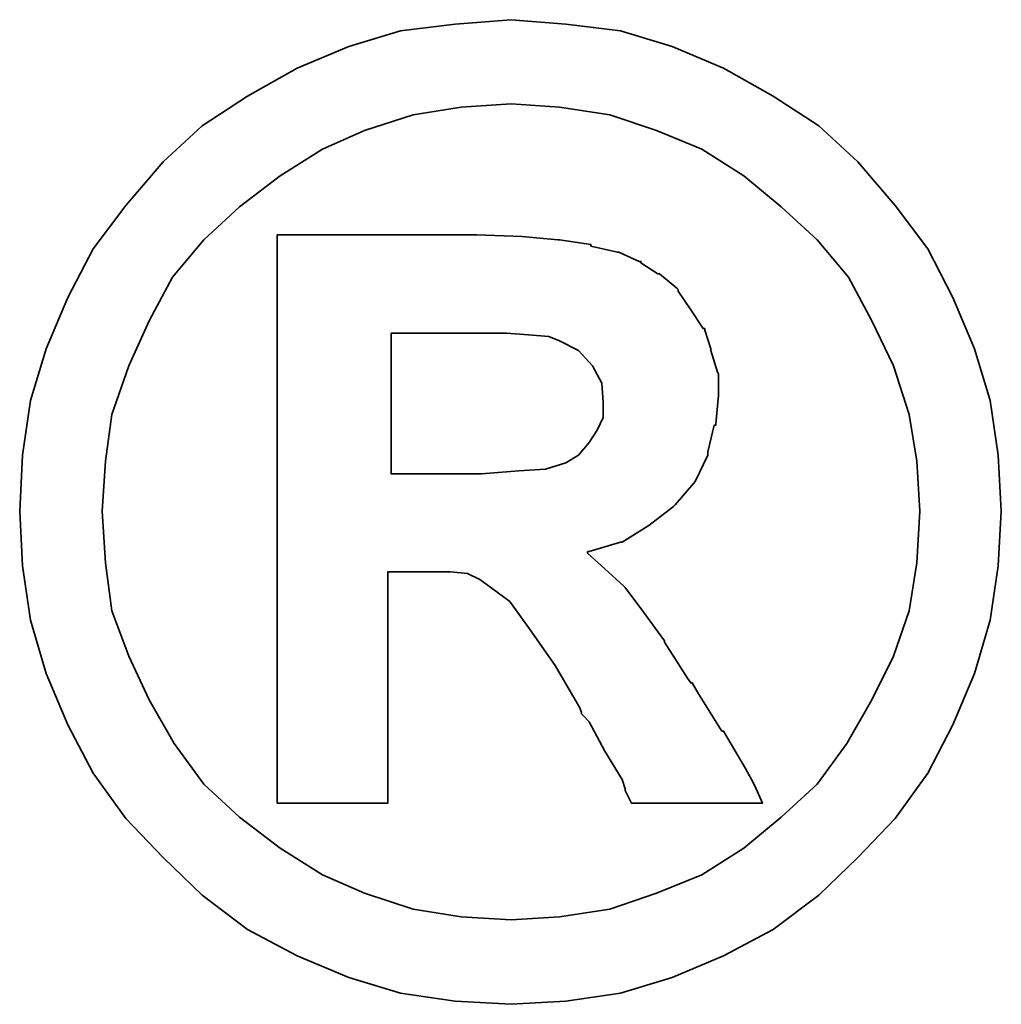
# Model space of a CAD drawing. Header units: millimetres. Extents: x 2 to 201, y -2 to 101.
# Tile 55 of 56: x 164.272 to 164.871, y 50.893 to 51.494. Entities that reach past the tile are written whole.
import ezdxf

# ---------------------------------------------------------------- set-up
doc = ezdxf.new("R2010")
doc.units = ezdxf.units.MM
doc.header["$LTSCALE"] = 0.1
doc.layers.add('layer 1', color=7, linetype='CONTINUOUS')

msp = doc.modelspace()

# ---------------------------------------------------------------- linework, layer by layer
at = {"layer": 'layer 1', "color": 1, "lineweight": 35}
for points, knots in [([(164.87102, 51.194), (164.87102, 51.194), (164.86903, 51.22824), (164.86903, 51.22824), (164.86903, 51.22824), (164.86903, 51.22824), (164.86427, 51.26158), (164.86427, 51.26158), (164.86427, 51.26158), (164.86427, 51.26158), (164.85474, 51.29314), (164.85474, 51.29314), (164.85474, 51.29314), (164.85474, 51.29314), (164.84145, 51.3245), (164.84145, 51.3245), (164.84145, 51.3245), (164.84145, 51.3245), (164.82616, 51.35407), (164.82616, 51.35407), (164.82616, 51.35407), (164.82616, 51.35407), (164.80632, 51.38067), (164.80632, 51.38067), (164.80632, 51.38067), (164.80632, 51.38067), (164.78349, 51.40726), (164.78349, 51.40726), (164.78349, 51.40726), (164.78349, 51.40726), (164.75967, 51.42929), (164.75967, 51.42929), (164.75967, 51.42929), (164.75967, 51.42929), (164.73189, 51.44736), (164.73189, 51.44736), (164.73189, 51.44736), (164.73189, 51.44736), (164.70152, 51.46442), (164.70152, 51.46442), (164.70152, 51.46442), (164.70152, 51.46442), (164.67016, 51.47772), (164.67016, 51.47772), (164.67016, 51.47772), (164.67016, 51.47772), (164.6386, 51.48725), (164.6386, 51.48725), (164.6386, 51.48725), (164.6386, 51.48725), (164.60526, 51.49122), (164.60526, 51.49122), (164.60526, 51.49122), (164.60526, 51.49122), (164.57191, 51.494), (164.57191, 51.494), (164.57191, 51.494), (164.57191, 51.494), (164.53777, 51.49122), (164.53777, 51.49122), (164.53777, 51.49122), (164.53777, 51.49122), (164.50443, 51.48725), (164.50443, 51.48725), (164.50443, 51.48725), (164.50443, 51.48725), (164.47287, 51.47772), (164.47287, 51.47772), (164.47287, 51.47772), (164.47287, 51.47772), (164.44141, 51.46442), (164.44141, 51.46442), (164.44141, 51.46442), (164.44141, 51.46442), (164.41095, 51.44736), (164.41095, 51.44736), (164.41095, 51.44736), (164.41095, 51.44736), (164.38336, 51.42929), (164.38336, 51.42929), (164.38336, 51.42929), (164.38336, 51.42929), (164.35954, 51.40726), (164.35954, 51.40726), (164.35954, 51.40726), (164.35954, 51.40726), (164.33671, 51.38067), (164.33671, 51.38067), (164.33671, 51.38067), (164.33671, 51.38067), (164.31677, 51.35407), (164.31677, 51.35407), (164.31677, 51.35407), (164.31677, 51.35407), (164.30148, 51.3245), (164.30148, 51.3245), (164.30148, 51.3245), (164.30148, 51.3245), (164.28809, 51.29314), (164.28809, 51.29314), (164.28809, 51.29314), (164.28809, 51.29314), (164.27856, 51.26158), (164.27856, 51.26158), (164.27856, 51.26158), (164.27856, 51.26158), (164.2738, 51.22824), (164.2738, 51.22824), (164.2738, 51.22824), (164.2738, 51.22824), (164.27201, 51.194), (164.27201, 51.194), (164.27201, 51.194), (164.27201, 51.194), (164.2738, 51.16065), (164.2738, 51.16065), (164.2738, 51.16065), (164.2738, 51.16065), (164.27856, 51.12741), (164.27856, 51.12741), (164.27856, 51.12741), (164.27856, 51.12741), (164.28809, 51.09496), (164.28809, 51.09496), (164.28809, 51.09496), (164.28809, 51.09496), (164.30148, 51.0636), (164.30148, 51.0636), (164.30148, 51.0636), (164.30148, 51.0636), (164.31677, 51.03412), (164.31677, 51.03412), (164.31677, 51.03412), (164.31677, 51.03412), (164.33671, 51.00634), (164.33671, 51.00634), (164.33671, 51.00634), (164.33671, 51.00634), (164.35954, 50.98252), (164.35954, 50.98252), (164.35954, 50.98252), (164.35954, 50.98252), (164.38336, 50.95969), (164.38336, 50.95969), (164.38336, 50.95969), (164.38336, 50.95969), (164.41095, 50.93875), (164.41095, 50.93875), (164.41095, 50.93875), (164.41095, 50.93875), (164.44141, 50.92258), (164.44141, 50.92258), (164.44141, 50.92258), (164.44141, 50.92258), (164.47287, 50.90928), (164.47287, 50.90928), (164.47287, 50.90928), (164.47287, 50.90928), (164.50443, 50.89975), (164.50443, 50.89975), (164.50443, 50.89975), (164.50443, 50.89975), (164.53777, 50.89499), (164.53777, 50.89499), (164.53777, 50.89499), (164.53777, 50.89499), (164.57191, 50.893), (164.57191, 50.893), (164.57191, 50.893), (164.57191, 50.893), (164.60526, 50.89499), (164.60526, 50.89499), (164.60526, 50.89499), (164.60526, 50.89499), (164.6386, 50.89975), (164.6386, 50.89975), (164.6386, 50.89975), (164.6386, 50.89975), (164.67016, 50.90928), (164.67016, 50.90928), (164.67016, 50.90928), (164.67016, 50.90928), (164.70152, 50.92258), (164.70152, 50.92258), (164.70152, 50.92258), (164.70152, 50.92258), (164.73189, 50.93875), (164.73189, 50.93875), (164.73189, 50.93875), (164.73189, 50.93875), (164.75967, 50.95969), (164.75967, 50.95969), (164.75967, 50.95969), (164.75967, 50.95969), (164.78349, 50.98252), (164.78349, 50.98252), (164.78349, 50.98252), (164.78349, 50.98252), (164.80632, 51.00634), (164.80632, 51.00634), (164.80632, 51.00634), (164.80632, 51.00634), (164.82616, 51.03412), (164.82616, 51.03412), (164.82616, 51.03412), (164.82616, 51.03412), (164.84145, 51.0636), (164.84145, 51.0636), (164.84145, 51.0636), (164.84145, 51.0636), (164.85474, 51.09496), (164.85474, 51.09496), (164.85474, 51.09496), (164.85474, 51.09496), (164.86427, 51.12741), (164.86427, 51.12741), (164.86427, 51.12741), (164.86427, 51.12741), (164.86903, 51.16065), (164.86903, 51.16065), (164.86903, 51.16065), (164.86903, 51.16065), (164.87102, 51.194), (164.87102, 51.194)], [0, 0, 0, 0, 0.017857, 0.017857, 0.017857, 0.017857, 0.035714, 0.035714, 0.035714, 0.035714, 0.053571, 0.053571, 0.053571, 0.053571, 0.071429, 0.071429, 0.071429, 0.071429, 0.089286, 0.089286, 0.089286, 0.089286, 0.107143, 0.107143, 0.107143, 0.107143, 0.125, 0.125, 0.125, 0.125, 0.142857, 0.142857, 0.142857, 0.142857, 0.160714, 0.160714, 0.160714, 0.160714, 0.178571, 0.178571, 0.178571, 0.178571, 0.196429, 0.196429, 0.196429, 0.196429, 0.214286, 0.214286, 0.214286, 0.214286, 0.232143, 0.232143, 0.232143, 0.232143, 0.25, 0.25, 0.25, 0.25, 0.267857, 0.267857, 0.267857, 0.267857, 0.285714, 0.285714, 0.285714, 0.285714, 0.303571, 0.303571, 0.303571, 0.303571, 0.321429, 0.321429, 0.321429, 0.321429, 0.339286, 0.339286, 0.339286, 0.339286, 0.357143, 0.357143, 0.357143, 0.357143, 0.375, 0.375, 0.375, 0.375, 0.392857, 0.392857, 0.392857, 0.392857, 0.410714, 0.410714, 0.410714, 0.410714, 0.428571, 0.428571, 0.428571, 0.428571, 0.446429, 0.446429, 0.446429, 0.446429, 0.464286, 0.464286, 0.464286, 0.464286, 0.482143, 0.482143, 0.482143, 0.482143, 0.5, 0.5, 0.5, 0.5, 0.517857, 0.517857, 0.517857, 0.517857, 0.535714, 0.535714, 0.535714, 0.535714, 0.553571, 0.553571, 0.553571, 0.553571, 0.571429, 0.571429, 0.571429, 0.571429, 0.589286, 0.589286, 0.589286, 0.589286, 0.607143, 0.607143, 0.607143, 0.607143, 0.625, 0.625, 0.625, 0.625, 0.642857, 0.642857, 0.642857, 0.642857, 0.660714, 0.660714, 0.660714, 0.660714, 0.678571, 0.678571, 0.678571, 0.678571, 0.696429, 0.696429, 0.696429, 0.696429, 0.714286, 0.714286, 0.714286, 0.714286, 0.732143, 0.732143, 0.732143, 0.732143, 0.75, 0.75, 0.75, 0.75, 0.767857, 0.767857, 0.767857, 0.767857, 0.785714, 0.785714, 0.785714, 0.785714, 0.803571, 0.803571, 0.803571, 0.803571, 0.821429, 0.821429, 0.821429, 0.821429, 0.839286, 0.839286, 0.839286, 0.839286, 0.857143, 0.857143, 0.857143, 0.857143, 0.875, 0.875, 0.875, 0.875, 0.892857, 0.892857, 0.892857, 0.892857, 0.910714, 0.910714, 0.910714, 0.910714, 0.928571, 0.928571, 0.928571, 0.928571, 0.946429, 0.946429, 0.946429, 0.946429, 0.964286, 0.964286, 0.964286, 0.964286, 0.982143, 0.982143, 0.982143, 0.982143, 1, 1, 1, 1]), ([(164.8214, 51.194), (164.8214, 51.194), (164.81951, 51.22446), (164.81951, 51.22446), (164.81951, 51.22446), (164.81951, 51.22446), (164.81485, 51.25305), (164.81485, 51.25305), (164.81485, 51.25305), (164.81485, 51.25305), (164.80532, 51.28262), (164.80532, 51.28262), (164.80532, 51.28262), (164.80532, 51.28262), (164.79202, 51.31021), (164.79202, 51.31021), (164.79202, 51.31021), (164.79202, 51.31021), (164.77773, 51.3368), (164.77773, 51.3368), (164.77773, 51.3368), (164.77773, 51.3368), (164.75868, 51.35963), (164.75868, 51.35963), (164.75868, 51.35963), (164.75868, 51.35963), (164.73665, 51.37967), (164.73665, 51.37967), (164.73665, 51.37967), (164.73665, 51.37967), (164.71382, 51.39873), (164.71382, 51.39873), (164.71382, 51.39873), (164.71382, 51.39873), (164.68822, 51.415), (164.68822, 51.415), (164.68822, 51.415), (164.68822, 51.415), (164.66063, 51.42632), (164.66063, 51.42632), (164.66063, 51.42632), (164.66063, 51.42632), (164.63205, 51.43584), (164.63205, 51.43584), (164.63205, 51.43584), (164.63205, 51.43584), (164.60149, 51.44061), (164.60149, 51.44061), (164.60149, 51.44061), (164.60149, 51.44061), (164.57191, 51.44259), (164.57191, 51.44259), (164.57191, 51.44259), (164.57191, 51.44259), (164.54145, 51.44061), (164.54145, 51.44061), (164.54145, 51.44061), (164.54145, 51.44061), (164.51207, 51.43584), (164.51207, 51.43584), (164.51207, 51.43584), (164.51207, 51.43584), (164.4824, 51.42632), (164.4824, 51.42632), (164.4824, 51.42632), (164.4824, 51.42632), (164.45669, 51.415), (164.45669, 51.415), (164.45669, 51.415), (164.45669, 51.415), (164.43099, 51.39873), (164.43099, 51.39873), (164.43099, 51.39873), (164.43099, 51.39873), (164.40618, 51.37967), (164.40618, 51.37967), (164.40618, 51.37967), (164.40618, 51.37967), (164.38445, 51.35963), (164.38445, 51.35963), (164.38445, 51.35963), (164.38445, 51.35963), (164.3653, 51.3368), (164.3653, 51.3368), (164.3653, 51.3368), (164.3653, 51.3368), (164.35101, 51.31021), (164.35101, 51.31021), (164.35101, 51.31021), (164.35101, 51.31021), (164.3387, 51.28262), (164.3387, 51.28262), (164.3387, 51.28262), (164.3387, 51.28262), (164.32818, 51.25305), (164.32818, 51.25305), (164.32818, 51.25305), (164.32818, 51.25305), (164.32431, 51.22446), (164.32431, 51.22446), (164.32431, 51.22446), (164.32431, 51.22446), (164.32242, 51.194), (164.32242, 51.194), (164.32242, 51.194), (164.32242, 51.194), (164.32431, 51.16254), (164.32431, 51.16254), (164.32431, 51.16254), (164.32431, 51.16254), (164.32818, 51.13316), (164.32818, 51.13316), (164.32818, 51.13316), (164.32818, 51.13316), (164.3387, 51.10548), (164.3387, 51.10548), (164.3387, 51.10548), (164.3387, 51.10548), (164.35101, 51.07878), (164.35101, 51.07878), (164.35101, 51.07878), (164.35101, 51.07878), (164.36629, 51.05218), (164.36629, 51.05218), (164.36629, 51.05218), (164.36629, 51.05218), (164.38445, 51.02737), (164.38445, 51.02737), (164.38445, 51.02737), (164.38445, 51.02737), (164.40618, 51.00733), (164.40618, 51.00733), (164.40618, 51.00733), (164.40618, 51.00733), (164.43099, 50.98827), (164.43099, 50.98827), (164.43099, 50.98827), (164.43099, 50.98827), (164.45669, 50.9721), (164.45669, 50.9721), (164.45669, 50.9721), (164.45669, 50.9721), (164.4824, 50.96079), (164.4824, 50.96079), (164.4824, 50.96079), (164.4824, 50.96079), (164.51207, 50.95116), (164.51207, 50.95116), (164.51207, 50.95116), (164.51207, 50.95116), (164.54145, 50.9464), (164.54145, 50.9464), (164.54145, 50.9464), (164.54145, 50.9464), (164.57191, 50.94451), (164.57191, 50.94451), (164.57191, 50.94451), (164.57191, 50.94451), (164.60149, 50.9464), (164.60149, 50.9464), (164.60149, 50.9464), (164.60149, 50.9464), (164.63205, 50.95116), (164.63205, 50.95116), (164.63205, 50.95116), (164.63205, 50.95116), (164.66063, 50.96079), (164.66063, 50.96079), (164.66063, 50.96079), (164.66063, 50.96079), (164.68822, 50.9721), (164.68822, 50.9721), (164.68822, 50.9721), (164.68822, 50.9721), (164.71382, 50.98827), (164.71382, 50.98827), (164.71382, 50.98827), (164.71382, 50.98827), (164.73665, 51.00733), (164.73665, 51.00733), (164.73665, 51.00733), (164.73665, 51.00733), (164.75868, 51.02737), (164.75868, 51.02737), (164.75868, 51.02737), (164.75868, 51.02737), (164.77674, 51.05218), (164.77674, 51.05218), (164.77674, 51.05218), (164.77674, 51.05218), (164.79202, 51.07878), (164.79202, 51.07878), (164.79202, 51.07878), (164.79202, 51.07878), (164.80532, 51.10548), (164.80532, 51.10548), (164.80532, 51.10548), (164.80532, 51.10548), (164.81485, 51.13316), (164.81485, 51.13316), (164.81485, 51.13316), (164.81485, 51.13316), (164.81951, 51.16254), (164.81951, 51.16254), (164.81951, 51.16254), (164.81951, 51.16254), (164.8214, 51.194), (164.8214, 51.194)], [0, 0, 0, 0, 0.019231, 0.019231, 0.019231, 0.019231, 0.038462, 0.038462, 0.038462, 0.038462, 0.057692, 0.057692, 0.057692, 0.057692, 0.076923, 0.076923, 0.076923, 0.076923, 0.096154, 0.096154, 0.096154, 0.096154, 0.115385, 0.115385, 0.115385, 0.115385, 0.134615, 0.134615, 0.134615, 0.134615, 0.153846, 0.153846, 0.153846, 0.153846, 0.173077, 0.173077, 0.173077, 0.173077, 0.192308, 0.192308, 0.192308, 0.192308, 0.211538, 0.211538, 0.211538, 0.211538, 0.230769, 0.230769, 0.230769, 0.230769, 0.25, 0.25, 0.25, 0.25, 0.269231, 0.269231, 0.269231, 0.269231, 0.288462, 0.288462, 0.288462, 0.288462, 0.307692, 0.307692, 0.307692, 0.307692, 0.326923, 0.326923, 0.326923, 0.326923, 0.346154, 0.346154, 0.346154, 0.346154, 0.365385, 0.365385, 0.365385, 0.365385, 0.384615, 0.384615, 0.384615, 0.384615, 0.403846, 0.403846, 0.403846, 0.403846, 0.423077, 0.423077, 0.423077, 0.423077, 0.442308, 0.442308, 0.442308, 0.442308, 0.461538, 0.461538, 0.461538, 0.461538, 0.480769, 0.480769, 0.480769, 0.480769, 0.5, 0.5, 0.5, 0.5, 0.519231, 0.519231, 0.519231, 0.519231, 0.538462, 0.538462, 0.538462, 0.538462, 0.557692, 0.557692, 0.557692, 0.557692, 0.576923, 0.576923, 0.576923, 0.576923, 0.596154, 0.596154, 0.596154, 0.596154, 0.615385, 0.615385, 0.615385, 0.615385, 0.634615, 0.634615, 0.634615, 0.634615, 0.653846, 0.653846, 0.653846, 0.653846, 0.673077, 0.673077, 0.673077, 0.673077, 0.692308, 0.692308, 0.692308, 0.692308, 0.711538, 0.711538, 0.711538, 0.711538, 0.730769, 0.730769, 0.730769, 0.730769, 0.75, 0.75, 0.75, 0.75, 0.769231, 0.769231, 0.769231, 0.769231, 0.788462, 0.788462, 0.788462, 0.788462, 0.807692, 0.807692, 0.807692, 0.807692, 0.826923, 0.826923, 0.826923, 0.826923, 0.846154, 0.846154, 0.846154, 0.846154, 0.865385, 0.865385, 0.865385, 0.865385, 0.884615, 0.884615, 0.884615, 0.884615, 0.903846, 0.903846, 0.903846, 0.903846, 0.923077, 0.923077, 0.923077, 0.923077, 0.942308, 0.942308, 0.942308, 0.942308, 0.961538, 0.961538, 0.961538, 0.961538, 0.980769, 0.980769, 0.980769, 0.980769, 1, 1, 1, 1]), ([(164.42911, 51.0236), (164.42911, 51.0236), (164.42911, 51.02737), (164.42911, 51.02737), (164.42911, 51.02737), (164.42911, 51.02737), (164.42911, 51.0378), (164.42911, 51.0378), (164.42911, 51.0378), (164.42911, 51.0378), (164.42911, 51.05506), (164.42911, 51.05506), (164.42911, 51.05506), (164.42911, 51.05506), (164.42911, 51.0759), (164.42911, 51.0759), (164.42911, 51.0759), (164.42911, 51.0759), (164.42911, 51.10061), (164.42911, 51.10061), (164.42911, 51.10061), (164.42911, 51.10061), (164.42911, 51.12741), (164.42911, 51.12741), (164.42911, 51.12741), (164.42911, 51.12741), (164.42911, 51.18824), (164.42911, 51.18824), (164.42911, 51.18824), (164.42911, 51.18824), (164.42911, 51.24917), (164.42911, 51.24917), (164.42911, 51.24917), (164.42911, 51.24917), (164.42911, 51.27786), (164.42911, 51.27786), (164.42911, 51.27786), (164.42911, 51.27786), (164.42911, 51.30266), (164.42911, 51.30266), (164.42911, 51.30266), (164.42911, 51.30266), (164.42911, 51.32539), (164.42911, 51.32539), (164.42911, 51.32539), (164.42911, 51.32539), (164.42911, 51.34077), (164.42911, 51.34077), (164.42911, 51.34077), (164.42911, 51.34077), (164.42911, 51.35109), (164.42911, 51.35109), (164.42911, 51.35109), (164.42911, 51.35109), (164.42911, 51.35506), (164.42911, 51.35506), (164.42911, 51.35506), (164.42911, 51.35506), (164.42911, 51.36261), (164.42911, 51.36261), (164.42911, 51.36261), (164.42911, 51.36261), (164.43576, 51.36261), (164.43576, 51.36261), (164.43576, 51.36261), (164.43576, 51.36261), (164.43774, 51.36261), (164.43774, 51.36261), (164.43774, 51.36261), (164.43774, 51.36261), (164.44141, 51.36261), (164.44141, 51.36261), (164.44141, 51.36261), (164.44141, 51.36261), (164.45481, 51.36261), (164.45481, 51.36261), (164.45481, 51.36261), (164.45481, 51.36261), (164.47287, 51.36261), (164.47287, 51.36261), (164.47287, 51.36261), (164.47287, 51.36261), (164.49391, 51.36261), (164.49391, 51.36261), (164.49391, 51.36261), (164.49391, 51.36261), (164.51574, 51.36261), (164.51574, 51.36261), (164.51574, 51.36261), (164.51574, 51.36261), (164.53301, 51.36261), (164.53301, 51.36261), (164.53301, 51.36261), (164.53301, 51.36261), (164.54442, 51.36261), (164.54442, 51.36261), (164.54442, 51.36261), (164.54442, 51.36261), (164.54809, 51.36261), (164.54809, 51.36261), (164.54809, 51.36261), (164.54809, 51.36261), (164.55008, 51.36261), (164.55008, 51.36261), (164.55008, 51.36261), (164.55008, 51.36261), (164.55107, 51.36261), (164.55107, 51.36261), (164.55107, 51.36261), (164.55107, 51.36261), (164.57866, 51.36161), (164.57866, 51.36161), (164.57866, 51.36161), (164.57866, 51.36161), (164.60049, 51.35963), (164.60049, 51.35963), (164.60049, 51.35963), (164.60049, 51.35963), (164.60149, 51.35963), (164.60149, 51.35963), (164.60149, 51.35963), (164.60149, 51.35963), (164.62054, 51.35685), (164.62054, 51.35685), (164.62054, 51.35685), (164.62054, 51.35685), (164.62054, 51.35586), (164.62054, 51.35586), (164.62054, 51.35586), (164.62054, 51.35586), (164.63681, 51.35209), (164.63681, 51.35209), (164.63681, 51.35209), (164.63681, 51.35209), (164.63761, 51.35209), (164.63761, 51.35209), (164.63761, 51.35209), (164.63761, 51.35209), (164.65011, 51.34643), (164.65011, 51.34643), (164.65011, 51.34643), (164.65011, 51.34643), (164.6511, 51.34643), (164.6511, 51.34643), (164.6511, 51.34643), (164.6511, 51.34643), (164.6511, 51.34554), (164.6511, 51.34554), (164.6511, 51.34554), (164.6511, 51.34554), (164.66143, 51.33879), (164.66143, 51.33879), (164.66143, 51.33879), (164.66143, 51.33879), (164.66252, 51.33879), (164.66252, 51.33879), (164.66252, 51.33879), (164.66252, 51.33879), (164.67294, 51.33015), (164.67294, 51.33015), (164.67294, 51.33015), (164.67294, 51.33015), (164.67393, 51.32926), (164.67393, 51.32926), (164.67393, 51.32926), (164.67393, 51.32926), (164.67393, 51.32827), (164.67393, 51.32827), (164.67393, 51.32827), (164.67393, 51.32827), (164.68147, 51.31686), (164.68147, 51.31686), (164.68147, 51.31686), (164.68147, 51.31686), (164.68901, 51.30544), (164.68901, 51.30544), (164.68901, 51.30544), (164.68901, 51.30544), (164.69011, 51.30544), (164.69011, 51.30544), (164.69011, 51.30544), (164.69011, 51.30544), (164.69011, 51.30445), (164.69011, 51.30445), (164.69011, 51.30445), (164.69011, 51.30445), (164.69378, 51.29314), (164.69378, 51.29314), (164.69378, 51.29314), (164.69378, 51.29314), (164.69378, 51.29215), (164.69378, 51.29215), (164.69378, 51.29215), (164.69378, 51.29215), (164.69775, 51.27885), (164.69775, 51.27885), (164.69775, 51.27885), (164.69775, 51.27885), (164.69854, 51.27786), (164.69854, 51.27786), (164.69854, 51.27786), (164.69854, 51.27786), (164.69854, 51.26535), (164.69854, 51.26535), (164.69854, 51.26535), (164.69854, 51.26535), (164.69854, 51.26456), (164.69854, 51.26456), (164.69854, 51.26456), (164.69854, 51.26456), (164.69676, 51.24729), (164.69676, 51.24729), (164.69676, 51.24729), (164.69676, 51.24729), (164.69676, 51.2465), (164.69676, 51.2465), (164.69676, 51.2465), (164.69676, 51.2465), (164.69576, 51.2465), (164.69576, 51.2465), (164.69576, 51.2465), (164.69576, 51.2465), (164.69189, 51.23022), (164.69189, 51.23022), (164.69189, 51.23022), (164.69189, 51.23022), (164.69189, 51.22923), (164.69189, 51.22923), (164.69189, 51.22923), (164.69189, 51.22923), (164.69189, 51.22824), (164.69189, 51.22824), (164.69189, 51.22824), (164.69189, 51.22824), (164.68425, 51.21216), (164.68425, 51.21216), (164.68425, 51.21216), (164.68425, 51.21216), (164.68346, 51.21107), (164.68346, 51.21107), (164.68346, 51.21107), (164.68346, 51.21107), (164.67195, 51.19787), (164.67195, 51.19787), (164.67195, 51.19787), (164.67195, 51.19787), (164.67095, 51.19688), (164.67095, 51.19688), (164.67095, 51.19688), (164.67095, 51.19688), (164.65587, 51.18536), (164.65587, 51.18536), (164.65587, 51.18536), (164.65587, 51.18536), (164.65488, 51.18457), (164.65488, 51.18457), (164.65488, 51.18457), (164.65488, 51.18457), (164.63959, 51.17504), (164.63959, 51.17504), (164.63959, 51.17504), (164.63959, 51.17504), (164.6386, 51.17504), (164.6386, 51.17504), (164.6386, 51.17504), (164.6386, 51.17504), (164.61955, 51.16929), (164.61955, 51.16929), (164.61955, 51.16929), (164.61955, 51.16929), (164.61855, 51.16929), (164.61855, 51.16929), (164.61855, 51.16929), (164.61855, 51.16929), (164.61855, 51.16829), (164.61855, 51.16829), (164.61855, 51.16829), (164.61855, 51.16829), (164.62907, 51.15877), (164.62907, 51.15877), (164.62907, 51.15877), (164.62907, 51.15877), (164.64059, 51.14825), (164.64059, 51.14825), (164.64059, 51.14825), (164.64059, 51.14825), (164.64148, 51.14745), (164.64148, 51.14745), (164.64148, 51.14745), (164.64148, 51.14745), (164.65289, 51.13217), (164.65289, 51.13217), (164.65289, 51.13217), (164.65289, 51.13217), (164.6654, 51.1149), (164.6654, 51.1149), (164.6654, 51.1149), (164.6654, 51.1149), (164.6654, 51.11411), (164.6654, 51.11411), (164.6654, 51.11411), (164.6654, 51.11411), (164.67959, 51.09208), (164.67959, 51.09208), (164.67959, 51.09208), (164.67959, 51.09208), (164.68147, 51.0892), (164.68147, 51.0892), (164.68147, 51.0892), (164.68147, 51.0892), (164.68246, 51.0892), (164.68246, 51.0892), (164.68246, 51.0892), (164.68246, 51.0892), (164.68624, 51.08255), (164.68624, 51.08255), (164.68624, 51.08255), (164.68624, 51.08255), (164.70053, 51.05973), (164.70053, 51.05973), (164.70053, 51.05973), (164.70053, 51.05973), (164.70152, 51.05973), (164.70152, 51.05973), (164.70152, 51.05973), (164.70152, 51.05973), (164.71482, 51.0369), (164.71482, 51.0369), (164.71482, 51.0369), (164.71482, 51.0369), (164.71859, 51.03015), (164.71859, 51.03015), (164.71859, 51.03015), (164.71859, 51.03015), (164.72057, 51.02638), (164.72057, 51.02638), (164.72057, 51.02638), (164.72057, 51.02638), (164.72534, 51.01586), (164.72534, 51.01586), (164.72534, 51.01586), (164.72534, 51.01586), (164.71482, 51.01586), (164.71482, 51.01586), (164.71482, 51.01586), (164.71482, 51.01586), (164.71293, 51.01586), (164.71293, 51.01586), (164.71293, 51.01586), (164.71293, 51.01586), (164.7043, 51.01586), (164.7043, 51.01586), (164.7043, 51.01586), (164.7043, 51.01586), (164.68147, 51.01586), (164.68147, 51.01586), (164.68147, 51.01586), (164.68147, 51.01586), (164.65865, 51.01586), (164.65865, 51.01586), (164.65865, 51.01586), (164.65865, 51.01586), (164.6511, 51.01586), (164.6511, 51.01586), (164.6511, 51.01586), (164.6511, 51.01586), (164.64912, 51.01586), (164.64912, 51.01586), (164.64912, 51.01586), (164.64912, 51.01586), (164.64535, 51.01586), (164.64535, 51.01586), (164.64535, 51.01586), (164.64535, 51.01586), (164.64336, 51.01983), (164.64336, 51.01983), (164.64336, 51.01983), (164.64336, 51.01983), (164.64148, 51.0236), (164.64148, 51.0236), (164.64148, 51.0236), (164.64148, 51.0236), (164.64148, 51.0246), (164.64148, 51.0246), (164.64148, 51.0246), (164.64148, 51.0246), (164.63959, 51.03015), (164.63959, 51.03015), (164.63959, 51.03015), (164.63959, 51.03015), (164.62907, 51.04742), (164.62907, 51.04742), (164.62907, 51.04742), (164.62907, 51.04742), (164.61955, 51.06538), (164.61955, 51.06538), (164.61955, 51.06538), (164.61955, 51.06538), (164.61578, 51.06925), (164.61578, 51.06925), (164.61578, 51.06925), (164.61578, 51.06925), (164.61478, 51.07025), (164.61478, 51.07025), (164.61478, 51.07025), (164.61478, 51.07025), (164.61478, 51.07114), (164.61478, 51.07114), (164.61478, 51.07114), (164.61478, 51.07114), (164.61379, 51.07402), (164.61379, 51.07402), (164.61379, 51.07402), (164.61379, 51.07402), (164.59871, 51.09972), (164.59871, 51.09972), (164.59871, 51.09972), (164.59871, 51.09972), (164.58342, 51.12155), (164.58342, 51.12155), (164.58342, 51.12155), (164.58342, 51.12155), (164.57112, 51.13882), (164.57112, 51.13882), (164.57112, 51.13882), (164.57112, 51.13882), (164.55961, 51.14745), (164.55961, 51.14745), (164.55961, 51.14745), (164.55961, 51.14745), (164.55286, 51.15222), (164.55286, 51.15222), (164.55286, 51.15222), (164.55286, 51.15222), (164.54532, 51.15599), (164.54532, 51.15599), (164.54532, 51.15599), (164.54532, 51.15599), (164.5349, 51.15698), (164.5349, 51.15698), (164.5349, 51.15698), (164.5349, 51.15698), (164.5215, 51.15698), (164.5215, 51.15698), (164.5215, 51.15698), (164.5215, 51.15698), (164.51951, 51.15698), (164.51951, 51.15698), (164.51951, 51.15698), (164.51951, 51.15698), (164.51773, 51.15698), (164.51773, 51.15698), (164.51773, 51.15698), (164.51773, 51.15698), (164.50622, 51.15698), (164.50622, 51.15698), (164.50622, 51.15698), (164.50622, 51.15698), (164.49669, 51.15698), (164.49669, 51.15698), (164.49669, 51.15698), (164.49669, 51.15698), (164.49669, 51.15013), (164.49669, 51.15013), (164.49669, 51.15013), (164.49669, 51.15013), (164.49669, 51.14269), (164.49669, 51.14269), (164.49669, 51.14269), (164.49669, 51.14269), (164.49669, 51.11967), (164.49669, 51.11967), (164.49669, 51.11967), (164.49669, 51.11967), (164.49669, 51.09496), (164.49669, 51.09496), (164.49669, 51.09496), (164.49669, 51.09496), (164.49669, 51.06826), (164.49669, 51.06826), (164.49669, 51.06826), (164.49669, 51.06826), (164.49669, 51.04643), (164.49669, 51.04643), (164.49669, 51.04643), (164.49669, 51.04643), (164.49669, 51.0378), (164.49669, 51.0378), (164.49669, 51.0378), (164.49669, 51.0378), (164.49669, 51.03115), (164.49669, 51.03115), (164.49669, 51.03115), (164.49669, 51.03115), (164.49669, 51.02539), (164.49669, 51.02539), (164.49669, 51.02539), (164.49669, 51.02539), (164.49669, 51.0236), (164.49669, 51.0236), (164.49669, 51.0236), (164.49669, 51.0236), (164.49669, 51.01586), (164.49669, 51.01586), (164.49669, 51.01586), (164.49669, 51.01586), (164.49014, 51.01586), (164.49014, 51.01586), (164.49014, 51.01586), (164.49014, 51.01586), (164.48815, 51.01586), (164.48815, 51.01586), (164.48815, 51.01586), (164.48815, 51.01586), (164.4824, 51.01586), (164.4824, 51.01586), (164.4824, 51.01586), (164.4824, 51.01586), (164.46255, 51.01586), (164.46255, 51.01586), (164.46255, 51.01586), (164.46255, 51.01586), (164.44528, 51.01586), (164.44528, 51.01586), (164.44528, 51.01586), (164.44528, 51.01586), (164.43963, 51.01586), (164.43963, 51.01586), (164.43963, 51.01586), (164.43963, 51.01586), (164.43576, 51.01586), (164.43576, 51.01586), (164.43576, 51.01586), (164.43576, 51.01586), (164.42911, 51.01586), (164.42911, 51.01586), (164.42911, 51.01586), (164.42911, 51.01586), (164.42911, 51.0236), (164.42911, 51.0236)], [0, 0, 0, 0, 0.007407, 0.007407, 0.007407, 0.007407, 0.014815, 0.014815, 0.014815, 0.014815, 0.022222, 0.022222, 0.022222, 0.022222, 0.02963, 0.02963, 0.02963, 0.02963, 0.037037, 0.037037, 0.037037, 0.037037, 0.044444, 0.044444, 0.044444, 0.044444, 0.051852, 0.051852, 0.051852, 0.051852, 0.059259, 0.059259, 0.059259, 0.059259, 0.066667, 0.066667, 0.066667, 0.066667, 0.074074, 0.074074, 0.074074, 0.074074, 0.081481, 0.081481, 0.081481, 0.081481, 0.088889, 0.088889, 0.088889, 0.088889, 0.096296, 0.096296, 0.096296, 0.096296, 0.103704, 0.103704, 0.103704, 0.103704, 0.111111, 0.111111, 0.111111, 0.111111, 0.118519, 0.118519, 0.118519, 0.118519, 0.125926, 0.125926, 0.125926, 0.125926, 0.133333, 0.133333, 0.133333, 0.133333, 0.140741, 0.140741, 0.140741, 0.140741, 0.148148, 0.148148, 0.148148, 0.148148, 0.155556, 0.155556, 0.155556, 0.155556, 0.162963, 0.162963, 0.162963, 0.162963, 0.17037, 0.17037, 0.17037, 0.17037, 0.177778, 0.177778, 0.177778, 0.177778, 0.185185, 0.185185, 0.185185, 0.185185, 0.192593, 0.192593, 0.192593, 0.192593, 0.2, 0.2, 0.2, 0.2, 0.207407, 0.207407, 0.207407, 0.207407, 0.214815, 0.214815, 0.214815, 0.214815, 0.222222, 0.222222, 0.222222, 0.222222, 0.22963, 0.22963, 0.22963, 0.22963, 0.237037, 0.237037, 0.237037, 0.237037, 0.244444, 0.244444, 0.244444, 0.244444, 0.251852, 0.251852, 0.251852, 0.251852, 0.259259, 0.259259, 0.259259, 0.259259, 0.266667, 0.266667, 0.266667, 0.266667, 0.274074, 0.274074, 0.274074, 0.274074, 0.281481, 0.281481, 0.281481, 0.281481, 0.288889, 0.288889, 0.288889, 0.288889, 0.296296, 0.296296, 0.296296, 0.296296, 0.303704, 0.303704, 0.303704, 0.303704, 0.311111, 0.311111, 0.311111, 0.311111, 0.318519, 0.318519, 0.318519, 0.318519, 0.325926, 0.325926, 0.325926, 0.325926, 0.333333, 0.333333, 0.333333, 0.333333, 0.340741, 0.340741, 0.340741, 0.340741, 0.348148, 0.348148, 0.348148, 0.348148, 0.355556, 0.355556, 0.355556, 0.355556, 0.362963, 0.362963, 0.362963, 0.362963, 0.37037, 0.37037, 0.37037, 0.37037, 0.377778, 0.377778, 0.377778, 0.377778, 0.385185, 0.385185, 0.385185, 0.385185, 0.392593, 0.392593, 0.392593, 0.392593, 0.4, 0.4, 0.4, 0.4, 0.407407, 0.407407, 0.407407, 0.407407, 0.414815, 0.414815, 0.414815, 0.414815, 0.422222, 0.422222, 0.422222, 0.422222, 0.42963, 0.42963, 0.42963, 0.42963, 0.437037, 0.437037, 0.437037, 0.437037, 0.444444, 0.444444, 0.444444, 0.444444, 0.451852, 0.451852, 0.451852, 0.451852, 0.459259, 0.459259, 0.459259, 0.459259, 0.466667, 0.466667, 0.466667, 0.466667, 0.474074, 0.474074, 0.474074, 0.474074, 0.481481, 0.481481, 0.481481, 0.481481, 0.488889, 0.488889, 0.488889, 0.488889, 0.496296, 0.496296, 0.496296, 0.496296, 0.503704, 0.503704, 0.503704, 0.503704, 0.511111, 0.511111, 0.511111, 0.511111, 0.518519, 0.518519, 0.518519, 0.518519, 0.525926, 0.525926, 0.525926, 0.525926, 0.533333, 0.533333, 0.533333, 0.533333, 0.540741, 0.540741, 0.540741, 0.540741, 0.548148, 0.548148, 0.548148, 0.548148, 0.555556, 0.555556, 0.555556, 0.555556, 0.562963, 0.562963, 0.562963, 0.562963, 0.57037, 0.57037, 0.57037, 0.57037, 0.577778, 0.577778, 0.577778, 0.577778, 0.585185, 0.585185, 0.585185, 0.585185, 0.592593, 0.592593, 0.592593, 0.592593, 0.6, 0.6, 0.6, 0.6, 0.607407, 0.607407, 0.607407, 0.607407, 0.614815, 0.614815, 0.614815, 0.614815, 0.622222, 0.622222, 0.622222, 0.622222, 0.62963, 0.62963, 0.62963, 0.62963, 0.637037, 0.637037, 0.637037, 0.637037, 0.644444, 0.644444, 0.644444, 0.644444, 0.651852, 0.651852, 0.651852, 0.651852, 0.659259, 0.659259, 0.659259, 0.659259, 0.666667, 0.666667, 0.666667, 0.666667, 0.674074, 0.674074, 0.674074, 0.674074, 0.681481, 0.681481, 0.681481, 0.681481, 0.688889, 0.688889, 0.688889, 0.688889, 0.696296, 0.696296, 0.696296, 0.696296, 0.703704, 0.703704, 0.703704, 0.703704, 0.711111, 0.711111, 0.711111, 0.711111, 0.718519, 0.718519, 0.718519, 0.718519, 0.725926, 0.725926, 0.725926, 0.725926, 0.733333, 0.733333, 0.733333, 0.733333, 0.740741, 0.740741, 0.740741, 0.740741, 0.748148, 0.748148, 0.748148, 0.748148, 0.755556, 0.755556, 0.755556, 0.755556, 0.762963, 0.762963, 0.762963, 0.762963, 0.77037, 0.77037, 0.77037, 0.77037, 0.777778, 0.777778, 0.777778, 0.777778, 0.785185, 0.785185, 0.785185, 0.785185, 0.792593, 0.792593, 0.792593, 0.792593, 0.8, 0.8, 0.8, 0.8, 0.807407, 0.807407, 0.807407, 0.807407, 0.814815, 0.814815, 0.814815, 0.814815, 0.822222, 0.822222, 0.822222, 0.822222, 0.82963, 0.82963, 0.82963, 0.82963, 0.837037, 0.837037, 0.837037, 0.837037, 0.844444, 0.844444, 0.844444, 0.844444, 0.851852, 0.851852, 0.851852, 0.851852, 0.859259, 0.859259, 0.859259, 0.859259, 0.866667, 0.866667, 0.866667, 0.866667, 0.874074, 0.874074, 0.874074, 0.874074, 0.881481, 0.881481, 0.881481, 0.881481, 0.888889, 0.888889, 0.888889, 0.888889, 0.896296, 0.896296, 0.896296, 0.896296, 0.903704, 0.903704, 0.903704, 0.903704, 0.911111, 0.911111, 0.911111, 0.911111, 0.918519, 0.918519, 0.918519, 0.918519, 0.925926, 0.925926, 0.925926, 0.925926, 0.933333, 0.933333, 0.933333, 0.933333, 0.940741, 0.940741, 0.940741, 0.940741, 0.948148, 0.948148, 0.948148, 0.948148, 0.955556, 0.955556, 0.955556, 0.955556, 0.962963, 0.962963, 0.962963, 0.962963, 0.97037, 0.97037, 0.97037, 0.97037, 0.977778, 0.977778, 0.977778, 0.977778, 0.985185, 0.985185, 0.985185, 0.985185, 0.992593, 0.992593, 0.992593, 0.992593, 1, 1, 1, 1]), ([(164.49867, 51.30266), (164.49867, 51.30266), (164.49867, 51.29492), (164.49867, 51.29492), (164.49867, 51.29492), (164.49867, 51.29492), (164.49867, 51.27786), (164.49867, 51.27786), (164.49867, 51.27786), (164.49867, 51.27786), (164.49867, 51.2587), (164.49867, 51.2587), (164.49867, 51.2587), (164.49867, 51.2587), (164.49867, 51.24173), (164.49867, 51.24173), (164.49867, 51.24173), (164.49867, 51.24173), (164.49867, 51.22446), (164.49867, 51.22446), (164.49867, 51.22446), (164.49867, 51.22446), (164.49867, 51.21682), (164.49867, 51.21682), (164.49867, 51.21682), (164.49867, 51.21682), (164.50046, 51.21682), (164.50046, 51.21682), (164.50046, 51.21682), (164.50046, 51.21682), (164.5215, 51.21682), (164.5215, 51.21682), (164.5215, 51.21682), (164.5215, 51.21682), (164.54442, 51.21682), (164.54442, 51.21682), (164.54442, 51.21682), (164.54442, 51.21682), (164.55196, 51.21682), (164.55196, 51.21682), (164.55196, 51.21682), (164.55196, 51.21682), (164.55385, 51.21682), (164.55385, 51.21682), (164.55385, 51.21682), (164.55385, 51.21682), (164.57668, 51.21871), (164.57668, 51.21871), (164.57668, 51.21871), (164.57668, 51.21871), (164.59295, 51.2197), (164.59295, 51.2197), (164.59295, 51.2197), (164.59295, 51.2197), (164.60526, 51.22347), (164.60526, 51.22347), (164.60526, 51.22347), (164.60526, 51.22347), (164.613, 51.22824), (164.613, 51.22824), (164.613, 51.22824), (164.613, 51.22824), (164.61955, 51.23588), (164.61955, 51.23588), (164.61955, 51.23588), (164.61955, 51.23588), (164.62431, 51.24352), (164.62431, 51.24352), (164.62431, 51.24352), (164.62431, 51.24352), (164.62808, 51.25126), (164.62808, 51.25126), (164.62808, 51.25126), (164.62808, 51.25126), (164.62808, 51.26059), (164.62808, 51.26059), (164.62808, 51.26059), (164.62808, 51.26059), (164.62729, 51.2721), (164.62729, 51.2721), (164.62729, 51.2721), (164.62729, 51.2721), (164.62153, 51.28262), (164.62153, 51.28262), (164.62153, 51.28262), (164.62153, 51.28262), (164.613, 51.29215), (164.613, 51.29215), (164.613, 51.29215), (164.613, 51.29215), (164.60149, 51.2979), (164.60149, 51.2979), (164.60149, 51.2979), (164.60149, 51.2979), (164.59484, 51.30068), (164.59484, 51.30068), (164.59484, 51.30068), (164.59484, 51.30068), (164.58243, 51.30167), (164.58243, 51.30167), (164.58243, 51.30167), (164.58243, 51.30167), (164.56913, 51.30266), (164.56913, 51.30266), (164.56913, 51.30266), (164.56913, 51.30266), (164.55008, 51.30266), (164.55008, 51.30266), (164.55008, 51.30266), (164.55008, 51.30266), (164.54809, 51.30266), (164.54809, 51.30266), (164.54809, 51.30266), (164.54809, 51.30266), (164.54055, 51.30266), (164.54055, 51.30266), (164.54055, 51.30266), (164.54055, 51.30266), (164.51951, 51.30266), (164.51951, 51.30266), (164.51951, 51.30266), (164.51951, 51.30266), (164.50046, 51.30266), (164.50046, 51.30266), (164.50046, 51.30266), (164.50046, 51.30266), (164.49867, 51.30266), (164.49867, 51.30266)], [0, 0, 0, 0, 0.03125, 0.03125, 0.03125, 0.03125, 0.0625, 0.0625, 0.0625, 0.0625, 0.09375, 0.09375, 0.09375, 0.09375, 0.125, 0.125, 0.125, 0.125, 0.15625, 0.15625, 0.15625, 0.15625, 0.1875, 0.1875, 0.1875, 0.1875, 0.21875, 0.21875, 0.21875, 0.21875, 0.25, 0.25, 0.25, 0.25, 0.28125, 0.28125, 0.28125, 0.28125, 0.3125, 0.3125, 0.3125, 0.3125, 0.34375, 0.34375, 0.34375, 0.34375, 0.375, 0.375, 0.375, 0.375, 0.40625, 0.40625, 0.40625, 0.40625, 0.4375, 0.4375, 0.4375, 0.4375, 0.46875, 0.46875, 0.46875, 0.46875, 0.5, 0.5, 0.5, 0.5, 0.53125, 0.53125, 0.53125, 0.53125, 0.5625, 0.5625, 0.5625, 0.5625, 0.59375, 0.59375, 0.59375, 0.59375, 0.625, 0.625, 0.625, 0.625, 0.65625, 0.65625, 0.65625, 0.65625, 0.6875, 0.6875, 0.6875, 0.6875, 0.71875, 0.71875, 0.71875, 0.71875, 0.75, 0.75, 0.75, 0.75, 0.78125, 0.78125, 0.78125, 0.78125, 0.8125, 0.8125, 0.8125, 0.8125, 0.84375, 0.84375, 0.84375, 0.84375, 0.875, 0.875, 0.875, 0.875, 0.90625, 0.90625, 0.90625, 0.90625, 0.9375, 0.9375, 0.9375, 0.9375, 0.96875, 0.96875, 0.96875, 0.96875, 1, 1, 1, 1])]:
    msp.add_open_spline(points, degree=3, knots=knots, dxfattribs=at)

doc.saveas('drawing.dxf')
